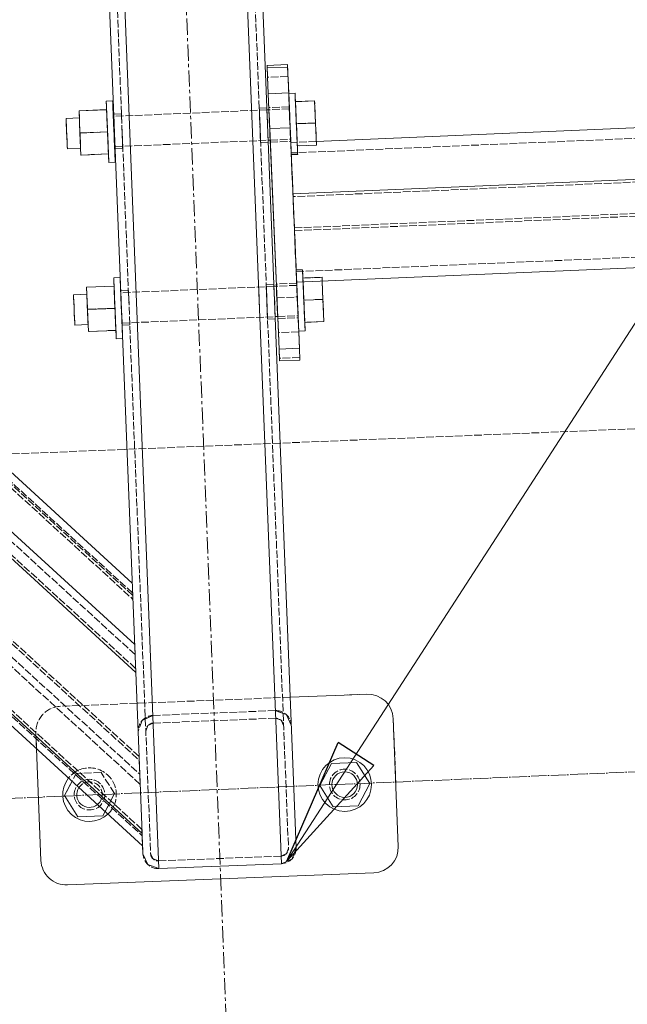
# Model space of a CAD drawing. Header units: millimetres. Extents: x -15129 to 9171, y -18789 to 5877.
# Tile 194 of 256: x -9840 to -9602, y -3154 to -2768. Entities that reach past the tile are written whole.
import ezdxf

# ---------------------------------------------------------------- set-up
doc = ezdxf.new("R2010")
doc.units = ezdxf.units.MM
for name, pattern in [('ACAD_ISO02W100', [15, 12, -3]), ('ACAD_ISO04W100', [30, 24, -3, 0, -3]), ('CENTER', [50.8, 31.75, -6.35, 6.35, -6.35])]:
    doc.linetypes.add(name, pattern=pattern)
for name, color, linetype in [('AS_Belki', 145, 'Continuous'), ('AS_Blachy', 30, 'Continuous'), ('AS_Kotwy', 9, 'Continuous'), ('AS_Sciany betonowe', 252, 'Continuous'), ('AS_Siatki', 72, 'Continuous'), ('AS_Sruby', 9, 'Continuous')]:
    doc.layers.add(name, color=color, linetype=linetype)

msp = doc.modelspace()

# ---------------------------------------------------------------- linework, layer by layer
at = {"color": 5, "linetype": 'CENTER', "lineweight": 13, "ltscale": 0.2}
msp.add_line((-9860.44, -585.01, -8591.48), (-9731.36, -3859.05, 51965.59), dxfattribs=at)
at = {"color": 7, "lineweight": 13}
msp.add_line((-9735.24, -3097.64), (-9540.56, -2796.81), dxfattribs=at)
at = {"color": 0, "linetype": 'ByBlock', "lineweight": -2}
for p, q in [((-9735.24, -3097.64), (-9715.07, -3051.13)), ((-9701.08, -3060.19), (-9715.07, -3051.13)), ((-9701.08, -3060.19), (-9735.24, -3097.64))]:
    msp.add_line(p, q, dxfattribs=at)
at = {"layer": 'AS_Belki', "color": 145, "linetype": 'Continuous', "lineweight": 13, "ltscale": 0.25}
for p, q in [((-9871.9, -1055.89), (-9794.32, -3023.66)), ((-9785.29, -3100.49), (-9865.9, -1055.65)), ((-9737.33, -3098.6), (-9817.94, -1053.76)), ((-9811.94, -1053.52), (-9731.57, -3092.36)), ((-8865.47, -2779.42), (-9723.66, -2815.81)), ((-8851.33, -2798.97), (-9732.8, -2836.34)), ((-9802.94, -2805.17), (-9802.9, -2805.99)), ((-9731.34, -2870.88), (-8849.87, -2833.5)), ((-9799.71, -2887.06), (-9799.71, -2886.95)), ((-9739.73, -2885.23), (-9739.76, -2884.52)), ((-9794.75, -3012.77), (-9886.88, -2928.52)), ((-9795.7, -2988.71), (-9864.3, -2925.98)), ((-9892.93, -2933.48), (-9794.32, -3023.66)), ((-9927.97, -2962.2), (-9791.84, -3086.7)), ((-9930.68, -2964.42), (-9791.65, -3091.57)), ((-9795.54, -2992.74), (-9795.55, -2992.65)), ((-9794.58, -3017.2), (-9794.75, -3012.77)), ((-9794.58, -3017.2), (-9794.32, -3023.66)), ((-9794.32, -3023.66), (-9791.84, -3086.7)), ((-9792.96, -3058.12), (-9792.84, -3061.35)), ((-9792.75, -3063.57), (-9792.84, -3061.35)), ((-9791.84, -3086.7), (-9791.65, -3091.39)), ((-9791.65, -3091.39), (-9791.52, -3094.73)), ((-9791.65, -3091.57), (-9791.65, -3091.39)), ((-9791.52, -3094.73), (-9789.6, -3098.9)), ((-9791.52, -3094.73), (-9789.6, -3098.9)), ((-9733.16, -3096.67), (-9731.57, -3092.36)), ((-9789.6, -3098.9), (-9785.29, -3100.49)), ((-9789.6, -3098.9), (-9785.29, -3100.49)), ((-9785.29, -3100.49), (-9737.33, -3098.6)), ((-9737.33, -3098.6), (-9733.16, -3096.67)), ((-9737.33, -3098.6), (-9733.16, -3096.67))]:
    msp.add_line(p, q, dxfattribs=at)
at = {"layer": 'AS_Belki', "color": 84, "linetype": 'ACAD_ISO02W100', "lineweight": 13, "ltscale": 0.25}
for p, q in [((-9868.9, -1055.77), (-9788.52, -3094.61)), ((-9814.94, -1053.64), (-9734.56, -3092.48)), ((-8854.51, -2783.06), (-9730.98, -2820.22)), ((-8851.28, -2800.05), (-9732.75, -2837.42)), ((-9799.94, -2805.04), (-9802.94, -2805.17)), ((-9802.94, -2805.17), (-9802.91, -2805.89)), ((-9802.74, -2810.15), (-9802.91, -2805.89)), ((-9802.9, -2805.99), (-9802.81, -2808.41)), ((-9799.94, -2805.04), (-9799.91, -2805.76)), ((-9799.91, -2805.86), (-9799.94, -2805.04)), ((-9799.91, -2805.76), (-9799.74, -2810.02)), ((-9742.99, -2802.63), (-9745.99, -2802.75)), ((-9745.95, -2803.58), (-9745.99, -2802.75)), ((-9745.95, -2803.58), (-9745.99, -2802.75)), ((-9745.96, -2803.47), (-9745.99, -2802.75)), ((-9745.79, -2807.73), (-9745.96, -2803.47)), ((-9745.86, -2806), (-9745.95, -2803.58)), ((-9745.86, -2806), (-9745.65, -2811.3)), ((-9742.96, -2803.45), (-9742.99, -2802.63)), ((-9742.96, -2803.34), (-9742.99, -2802.63)), ((-9742.96, -2803.34), (-9742.79, -2807.6)), ((-9742.86, -2805.87), (-9742.96, -2803.45)), ((-9799.74, -2810.02), (-9799.44, -2817.75)), ((-9745.58, -2813.04), (-9745.79, -2807.73)), ((-9745.49, -2815.46), (-9745.65, -2811.3)), ((-9745.45, -2816.28), (-9745.58, -2813.04)), ((-9742.58, -2812.91), (-9742.46, -2816.15)), ((-9732.23, -2849.69), (-8850.78, -2812.31)), ((-9732.2, -2850.77), (-8850.73, -2813.39)), ((-9802.4, -2818.7), (-9802.53, -2815.45)), ((-9799.53, -2815.32), (-9799.4, -2818.57)), ((-9799.43, -2817.85), (-9799.44, -2817.75)), ((-9745.45, -2816.28), (-9745.49, -2815.46)), ((-9745.49, -2815.46), (-9745.48, -2815.56)), ((-9745.45, -2816.28), (-9745.48, -2815.56)), ((-9745.45, -2816.28), (-9742.46, -2816.15)), ((-9742.48, -2815.44), (-9742.49, -2815.33)), ((-9742.46, -2816.15), (-9742.48, -2815.44)), ((-9733.66, -2816.23), (-9732.8, -2836.34)), ((-9731.16, -2816.13), (-9733.65, -2816.23)), ((-9723.66, -2815.81), (-9731.15, -2816.13)), ((-9802.43, -2817.87), (-9802.43, -2817.98)), ((-9802.43, -2817.98), (-9802.4, -2818.7)), ((-9802.4, -2818.7), (-9799.4, -2818.57)), ((-9799.43, -2817.85), (-9799.4, -2818.57)), ((-9732.25, -2849.69), (-9733.49, -2820.33)), ((-9733.49, -2820.33), (-9732.75, -2837.42)), ((-9730.98, -2820.22), (-9733.47, -2820.33)), ((-9731.51, -2866.78), (-8850.04, -2829.4)), ((-9731.51, -2866.78), (-9732.25, -2849.69)), ((-9732.25, -2849.69), (-9732.23, -2849.69)), ((-9732.2, -2850.77), (-9731.34, -2870.87)), ((-9740.27, -2871.71), (-9743.26, -2871.83)), ((-9740.23, -2872.53), (-9740.27, -2871.71)), ((-9740.27, -2871.71), (-9740.24, -2872.43)), ((-9797.21, -2874.12), (-9800.21, -2874.25)), ((-9800.21, -2874.25), (-9800.18, -2875.07)), ((-9800.21, -2874.25), (-9800.18, -2874.97)), ((-9800.02, -2879.23), (-9800.18, -2874.97)), ((-9800.18, -2875.07), (-9800.08, -2877.49)), ((-9797.18, -2874.94), (-9797.21, -2874.12)), ((-9797.19, -2874.84), (-9797.21, -2874.12)), ((-9797.19, -2874.84), (-9797.02, -2879.1)), ((-9797.09, -2877.36), (-9797.18, -2874.94)), ((-9745.76, -2884.67), (-9746.23, -2872.78)), ((-9743.26, -2871.83), (-9743.23, -2872.55)), ((-9743.23, -2872.66), (-9743.26, -2871.83)), ((-9743.07, -2876.81), (-9743.23, -2872.55)), ((-9743.13, -2875.08), (-9743.23, -2872.66)), ((-9742.86, -2882.12), (-9743.14, -2875.08)), ((-9740.24, -2872.43), (-9740.07, -2876.68)), ((-9740.14, -2874.95), (-9740.23, -2872.53)), ((-9799.81, -2884.53), (-9800.02, -2879.23)), ((-9742.76, -2884.54), (-9743.07, -2876.81)), ((-9740.07, -2876.68), (-9739.86, -2881.99)), ((-9799.71, -2886.95), (-9799.87, -2882.8)), ((-9742.73, -2885.36), (-9742.86, -2882.12)), ((-9739.76, -2884.41), (-9739.93, -2880.26)), ((-9739.86, -2881.99), (-9739.73, -2885.23)), ((-9799.68, -2887.78), (-9799.81, -2884.53)), ((-9799.71, -2887.06), (-9799.68, -2887.78)), ((-9796.81, -2884.41), (-9796.68, -2887.65)), ((-9796.71, -2886.93), (-9796.71, -2886.83)), ((-9796.68, -2887.65), (-9796.71, -2886.93)), ((-9742.76, -2884.54), (-9742.76, -2884.64)), ((-9742.76, -2884.64), (-9742.73, -2885.36)), ((-9742.73, -2885.36), (-9739.73, -2885.23)), ((-9739.76, -2884.52), (-9739.76, -2884.41)), ((-9799.68, -2887.78), (-9796.68, -2887.65)), ((-9795.51, -2993.58), (-9894.15, -2903.37)), ((-9794.6, -3016.71), (-9890.86, -2928.67)), ((-9868.27, -2928.49), (-9795.45, -2995.08)), ((-9795.55, -2992.65), (-9866.46, -2927.79)), ((-9793.02, -3056.62), (-9929.2, -2932.09)), ((-9794.38, -3022.15), (-9892.99, -2931.97)), ((-9792.59, -3067.51), (-9933.45, -2938.69)), ((-9915.12, -2951.66), (-9792.75, -3063.57)), ((-9912.09, -2949.18), (-9792.96, -3058.12)), ((-9928.49, -2962.62), (-9791.8, -3087.63)), ((-9791.9, -3085.19), (-9928.04, -2960.69)), ((-9795.69, -2988.89), (-9795.7, -2988.71)), ((-9794.51, -3018.93), (-9794.58, -3017.2)), ((-9787.65, -3040.53), (-9791.82, -3042.46)), ((-9791.82, -3042.46), (-9787.65, -3040.53)), ((-9787.65, -3040.53), (-9739.69, -3038.64)), ((-9736.64, -3039.77), (-9739.69, -3038.64)), ((-9739.69, -3038.64), (-9735.38, -3040.23)), ((-9735.38, -3040.23), (-9736.64, -3039.77)), ((-9733.46, -3044.4), (-9735.38, -3040.23)), ((-9735.38, -3040.23), (-9733.46, -3044.4)), ((-9791.82, -3042.46), (-9793.41, -3046.76)), ((-9790.41, -3046.65), (-9789.62, -3044.49)), ((-9790.41, -3046.65), (-9789.62, -3044.49)), ((-9789.62, -3044.49), (-9787.53, -3043.53)), ((-9789.62, -3044.49), (-9787.53, -3043.53)), ((-9787.53, -3043.53), (-9739.57, -3041.64)), ((-9739.57, -3041.64), (-9737.42, -3042.44)), ((-9739.57, -3041.64), (-9737.42, -3042.43)), ((-9737.42, -3042.43), (-9736.45, -3044.52)), ((-9737.42, -3042.44), (-9736.45, -3044.52)), ((-9793.02, -3056.62), (-9792.96, -3058.12)), ((-9792.84, -3061.35), (-9792.77, -3063.07)), ((-9792.59, -3067.51), (-9792.75, -3063.57)), ((-9791.92, -3084.69), (-9791.52, -3094.73)), ((-9791.8, -3087.63), (-9791.8, -3087.54)), ((-9787.56, -3096.69), (-9788.52, -3094.61)), ((-9735.36, -3094.64), (-9737.44, -3095.6)), ((-9734.56, -3092.48), (-9735.36, -3094.64)), ((-9735.36, -3094.64), (-9734.56, -3092.48)), ((-9785.41, -3097.49), (-9787.56, -3096.69)), ((-9737.44, -3095.6), (-9785.41, -3097.49))]:
    msp.add_line(p, q, dxfattribs=at)
at = {"layer": 'AS_Belki', "color": 84, "linetype": 'ACAD_ISO02W100', "lineweight": 13, "ltscale": 0.25, "extrusion": (6.01321e-16, -2.21748e-16, -1)}
msp.add_arc((9787.42, -3046.53), 6, 357.7424, 87.7424, dxfattribs=at)
at = {"layer": 'AS_Belki', "color": 84, "linetype": 'ACAD_ISO02W100', "lineweight": 13, "ltscale": 0.25, "extrusion": (-2.21748e-16, -6.01321e-16, -1)}
msp.add_arc((9739.45, -3044.64), 6, 87.7424, 177.7424, dxfattribs=at)
at = {"layer": 'AS_Belki', "color": 84, "linetype": 'ACAD_ISO02W100', "lineweight": 13, "ltscale": 0.25}
for centre, start, end in [((-9787.42, -3046.53), 92.2576, 182.2576), ((-9739.45, -3044.64), 2.2576, 92.2576), ((-9785.52, -3094.49), 182.2576, 272.2576), ((-9737.56, -3092.6), 272.2576, 2.2576)]:
    msp.add_arc(centre, 3, start, end, dxfattribs=at)
at = {"layer": 'AS_Belki', "color": 84, "linetype": 'ACAD_ISO02W100', "lineweight": 13, "ltscale": 0.25, "extrusion": (2.21748e-16, 6.01321e-16, -1)}
msp.add_arc((9785.52, -3094.49), 6, 267.7424, 357.7424, dxfattribs=at)
at = {"layer": 'AS_Belki', "color": 84, "linetype": 'ACAD_ISO02W100', "lineweight": 13, "ltscale": 0.25, "extrusion": (-6.01321e-16, 2.21748e-16, -1)}
msp.add_arc((9737.56, -3092.6), 6, 177.7424, 267.7424, dxfattribs=at)
at = {"layer": 'AS_Blachy', "color": 145, "linetype": 'Continuous', "lineweight": 13, "ltscale": 0.25}
for p, q in [((-9742.9, -2787.06), (-9742.95, -2785.9)), ((-9742.95, -2785.9), (-9742.94, -2786.04)), ((-9734.95, -2785.7), (-9742.94, -2786.04)), ((-9742.94, -2786.04), (-9742.75, -2790.67)), ((-9742.9, -2787.06), (-9734.9, -2786.72)), ((-9734.9, -2786.72), (-9734.95, -2785.7)), ((-9734.47, -2796.78), (-9734.9, -2786.72)), ((-9742.46, -2797.12), (-9742.9, -2787.06)), ((-9742.75, -2790.67), (-9742.21, -2803.42)), ((-9742.46, -2797.12), (-9734.47, -2796.78)), ((-9742.2, -2803.2), (-9742.46, -2797.12)), ((-9734.21, -2802.86), (-9734.47, -2796.78)), ((-9742.24, -2802.59), (-9742.21, -2803.31)), ((-9742.22, -2803.06), (-9742.24, -2802.59)), ((-9742.21, -2803.31), (-9742.02, -2807.57)), ((-9741.88, -2810.78), (-9742.2, -2803.2)), ((-9734.02, -2807.38), (-9734.21, -2802.86)), ((-9742.02, -2807.57), (-9741.8, -2812.88)), ((-9733.89, -2810.44), (-9734.02, -2807.38)), ((-9733.89, -2810.44), (-9741.88, -2810.78)), ((-9738.24, -2897.12), (-9741.88, -2810.78)), ((-9741.8, -2812.88), (-9741.66, -2816.12)), ((-9730.24, -2896.78), (-9733.89, -2810.44)), ((-9741.71, -2815.3), (-9739.29, -2872.49)), ((-9741.7, -2815.34), (-9741.69, -2815.4)), ((-9741.66, -2816.12), (-9741.69, -2815.4)), ((-9739.32, -2871.67), (-9739.29, -2872.38)), ((-9739.32, -2871.67), (-9739.3, -2872.13)), ((-9739.29, -2872.38), (-9739.11, -2876.64)), ((-9739.11, -2876.64), (-9738.88, -2881.95)), ((-9738.88, -2881.95), (-9738.75, -2885.19)), ((-9738.79, -2884.39), (-9738.78, -2884.59)), ((-9738.78, -2884.41), (-9738.78, -2884.47)), ((-9738.78, -2884.47), (-9738.75, -2885.19)), ((-9738.78, -2884.59), (-9738.52, -2890.67)), ((-9738.52, -2890.67), (-9738.09, -2900.72)), ((-9738.24, -2897.12), (-9730.24, -2896.78)), ((-9738.04, -2901.75), (-9738.24, -2897.12)), ((-9730.05, -2901.41), (-9730.24, -2896.78)), ((-9738.09, -2900.72), (-9738.04, -2901.75)), ((-9738.04, -2901.75), (-9730.05, -2901.41)), ((-9712.76, -3032.58), (-9733.89, -3033.41)), ((-9703.91, -3032.23), (-9712.76, -3032.58)), ((-9691.56, -3091.79), (-9693.53, -3041.83)), ((-9833.17, -3053.59), (-9831.45, -3097.3)), ((-9821.06, -3106.9), (-9701.16, -3102.17))]:
    msp.add_line(p, q, dxfattribs=at)
at = {"layer": 'AS_Blachy', "color": 84, "linetype": 'ACAD_ISO02W100', "lineweight": 13, "ltscale": 0.25}
for p, q in [((-9734.95, -2785.7), (-9734.75, -2790.33)), ((-9734.75, -2790.33), (-9742.75, -2790.67)), ((-9733.49, -2820.33), (-9734.75, -2790.33)), ((-9734.24, -2802.26), (-9742.24, -2802.59)), ((-9734.24, -2802.26), (-9734.21, -2802.97)), ((-9734.23, -2802.72), (-9734.24, -2802.26)), ((-9742.1, -2805.84), (-9742.22, -2803.06)), ((-9742.21, -2803.42), (-9741.71, -2815.3)), ((-9741.88, -2811.14), (-9742.1, -2805.84)), ((-9734.11, -2805.5), (-9734.23, -2802.72)), ((-9734.21, -2802.97), (-9734.03, -2807.23)), ((-9733.88, -2810.8), (-9734.11, -2805.5)), ((-9734.03, -2807.23), (-9733.81, -2812.54)), ((-9741.88, -2811.14), (-9741.7, -2815.34)), ((-9733.7, -2815), (-9733.88, -2810.8)), ((-9733.81, -2812.54), (-9733.67, -2815.78)), ((-9741.66, -2816.12), (-9733.67, -2815.78)), ((-9733.7, -2815.06), (-9733.7, -2815)), ((-9733.67, -2815.78), (-9733.7, -2815.06)), ((-9731.11, -2876.67), (-9732.25, -2849.69)), ((-9731.33, -2871.33), (-9739.32, -2871.67)), ((-9731.3, -2872.05), (-9731.33, -2871.33)), ((-9731.33, -2871.33), (-9731.31, -2871.79)), ((-9739.3, -2872.13), (-9739.18, -2874.91)), ((-9739.29, -2872.49), (-9739.1, -2877.01)), ((-9739.18, -2874.91), (-9738.96, -2880.21)), ((-9731.19, -2874.57), (-9731.31, -2871.79)), ((-9731.11, -2876.31), (-9731.3, -2872.05)), ((-9730.97, -2879.88), (-9731.19, -2874.57)), ((-9739.1, -2877.01), (-9731.11, -2876.67)), ((-9739.1, -2877.01), (-9738.79, -2884.39)), ((-9730.89, -2881.61), (-9731.11, -2876.31)), ((-9731.11, -2876.67), (-9730.79, -2884.25)), ((-9738.96, -2880.21), (-9738.78, -2884.41)), ((-9730.79, -2884.07), (-9730.97, -2879.88)), ((-9730.75, -2884.85), (-9730.89, -2881.61)), ((-9738.75, -2885.19), (-9730.75, -2884.85)), ((-9730.78, -2884.14), (-9730.79, -2884.07)), ((-9730.79, -2884.25), (-9730.53, -2890.33)), ((-9730.75, -2884.85), (-9730.78, -2884.14)), ((-9730.53, -2890.33), (-9738.52, -2890.67)), ((-9730.53, -2890.33), (-9730.1, -2900.39)), ((-9730.1, -2900.39), (-9738.09, -2900.72)), ((-9730.1, -2900.39), (-9730.05, -2901.41)), ((-9733.89, -3033.41), (-9823.82, -3036.96)), ((-9733.89, -3033.41), (-9736.89, -3033.53)), ((-9703.91, -3032.23), (-9712.76, -3032.58)), ((-9790.85, -3035.66), (-9793.84, -3035.77)), ((-9692.52, -3067.36), (-9693.53, -3041.83)), ((-9833.42, -3047.34), (-9833.33, -3049.65)), ((-9833.42, -3047.34), (-9833.17, -3053.59)), ((-9833.33, -3049.65), (-9833.17, -3053.59))]:
    msp.add_line(p, q, dxfattribs=at)
for centre in [(-9712.53, -3067.6), (-9812.45, -3071.54)]:
    msp.add_circle(centre, 6, dxfattribs=at)
at = {"layer": 'AS_Blachy', "color": 145, "linetype": 'Continuous', "lineweight": 13, "ltscale": 0.25}
for centre, start, end in [((-9703.52, -3042.22), 2.2576, 92.2576), ((-9701.55, -3092.18), 272.2576, 2.2576), ((-9821.46, -3096.91), 182.2576, 272.2576)]:
    msp.add_arc(centre, 10, start, end, dxfattribs=at)
at = {"layer": 'AS_Blachy', "color": 84, "linetype": 'ACAD_ISO02W100', "lineweight": 13, "ltscale": 0.25}
msp.add_arc((-9823.43, -3046.95), 10, 92.2576, 182.2576, dxfattribs=at)
at = {"layer": 'AS_Kotwy', "color": 145, "linetype": 'Continuous', "lineweight": 13, "ltscale": 0.25}
for p, q in [((-9717.76, -3059.31), (-9722.32, -3067.98)), ((-9707.97, -3058.92), (-9717.76, -3059.31)), ((-9702.73, -3067.21), (-9707.97, -3058.92)), ((-9819.28, -3066.3), (-9822.24, -3071.92)), ((-9722.32, -3067.98), (-9717.09, -3076.27)), ((-9707.3, -3075.88), (-9702.73, -3067.21)), ((-9822.24, -3071.92), (-9817.01, -3080.21)), ((-9717.09, -3076.27), (-9707.3, -3075.88)), ((-9817.01, -3080.21), (-9807.22, -3079.82)), ((-9807.22, -3079.82), (-9806.33, -3078.14))]:
    msp.add_line(p, q, dxfattribs=at)
at = {"layer": 'AS_Kotwy', "color": 84, "linetype": 'ACAD_ISO02W100', "lineweight": 13, "ltscale": 0.25}
for p, q in [((-9822.24, -3071.92), (-9817.68, -3063.25)), ((-9817.68, -3063.25), (-9817.93, -3063.73)), ((-9807.89, -3062.86), (-9817.68, -3063.25)), ((-9802.66, -3071.15), (-9807.89, -3062.86)), ((-9802.66, -3071.15), (-9807.22, -3079.82)), ((-9806.33, -3078.14), (-9802.66, -3071.15))]:
    msp.add_line(p, q, dxfattribs=at)
at = {"layer": 'AS_Kotwy', "color": 145, "linetype": 'Continuous', "lineweight": 13, "ltscale": 0.25}
for radius in [10.5, 5]:
    msp.add_circle((-9712.53, -3067.6), radius, dxfattribs=at)
at = {"layer": 'AS_Kotwy', "color": 84, "linetype": 'ACAD_ISO02W100', "lineweight": 13, "ltscale": 0.25}
for radius, start, end in [(10.5, 313.4713, 141.6439), (5, 308.8309, 146.2873)]:
    msp.add_arc((-9812.45, -3071.54), radius, start, end, dxfattribs=at)
at = {"layer": 'AS_Kotwy', "color": 145, "linetype": 'Continuous', "lineweight": 13, "ltscale": 0.25}
for radius, start, end in [(10.5, 141.6439, 313.4713), (5, 146.2873, 308.8309)]:
    msp.add_arc((-9812.45, -3071.54), radius, start, end, dxfattribs=at)
at = {"layer": 'AS_Sciany betonowe', "color": 145, "linetype": 'ACAD_ISO02W100', "lineweight": 13, "ltscale": 0.25}
for p, q in [((-8838.29, -2897.63), (-9737.81, -2933.93)), ((-9798.63, -2936.38), (-9850.62, -2938.48)), ((-9797.76, -2936.35), (-9798.63, -2936.38))]:
    msp.add_line(p, q, dxfattribs=at)
at = {"layer": 'AS_Sciany betonowe', "color": 84, "linetype": 'ACAD_ISO02W100', "lineweight": 13, "ltscale": 0.25}
msp.add_line((-9737.81, -2933.93), (-9798.63, -2936.38), dxfattribs=at)
at = {"layer": 'AS_Siatki', "color": 20, "linetype": 'ACAD_ISO04W100', "lineweight": 13, "ltscale": 0.25}
msp.add_line((-12175.6, -3171.88), (-430.46, -2673.89), dxfattribs=at)
at = {"layer": 'AS_Sruby', "color": 145, "linetype": 'Continuous', "lineweight": 13, "ltscale": 0.25}
for p, q in [((-9731.97, -2796.95), (-9734.46, -2797.05)), ((-9731.96, -2797.03), (-9731.97, -2796.95)), ((-9731.94, -2797.57), (-9731.96, -2797.03)), ((-9731.9, -2798.55), (-9731.94, -2797.57)), ((-9803.4, -2799.97), (-9805.9, -2800.08)), ((-9805.9, -2800.08), (-9805.89, -2800.17)), ((-9805.9, -2800.08), (-9805.88, -2800.46)), ((-9805.89, -2800.17), (-9805.87, -2800.71)), ((-9805.88, -2800.46), (-9805.85, -2801.27)), ((-9805.87, -2800.71), (-9805.83, -2801.69)), ((-9805.85, -2801.27), (-9805.8, -2802.51)), ((-9805.83, -2801.69), (-9805.77, -2803.06)), ((-9803.4, -2800.06), (-9803.4, -2799.97)), ((-9803.37, -2800.6), (-9803.4, -2800.06)), ((-9803.33, -2801.58), (-9803.37, -2800.6)), ((-9803.27, -2802.96), (-9803.33, -2801.58)), ((-9731.84, -2799.93), (-9731.9, -2798.55)), ((-9731.76, -2801.65), (-9731.84, -2799.93)), ((-9724.34, -2799.91), (-9731.83, -2800.23)), ((-9731.82, -2800.27), (-9724.33, -2799.95)), ((-9731.68, -2803.65), (-9731.76, -2801.65)), ((-9724.33, -2799.95), (-9724.34, -2799.91)), ((-9723.96, -2808.63), (-9724.33, -2799.95)), ((-9805.76, -2803.36), (-9816.55, -2803.82)), ((-9816.55, -2803.86), (-9805.76, -2803.4)), ((-9816.55, -2803.82), (-9816.43, -2806.56)), ((-9816.55, -2803.82), (-9816.55, -2803.86)), ((-9816.55, -2803.86), (-9816.18, -2812.54)), ((-9805.8, -2802.51), (-9805.76, -2803.32)), ((-9805.77, -2803.06), (-9805.7, -2804.78)), ((-9805.7, -2804.78), (-9805.61, -2806.78)), ((-9803.2, -2804.68), (-9803.27, -2802.96)), ((-9803.11, -2806.68), (-9803.2, -2804.68)), ((-9802.9, -2805.99), (-9803.14, -2806)), ((-9742.2, -2803.42), (-9742.96, -2803.45)), ((-9731.59, -2805.85), (-9731.68, -2803.65)), ((-9731.49, -2808.17), (-9731.59, -2805.85)), ((-9816.43, -2806.56), (-9821.63, -2806.78)), ((-9821.63, -2806.78), (-9821.6, -2807.54)), ((-9821.63, -2806.78), (-9821.62, -2806.93)), ((-9821.62, -2806.93), (-9821.58, -2807.96)), ((-9821.6, -2807.54), (-9821.53, -2809.09)), ((-9821.58, -2807.96), (-9821.51, -2809.71)), ((-9821.53, -2809.09), (-9821.44, -2811.19)), ((-9821.51, -2809.71), (-9821.41, -2811.92)), ((-9805.61, -2806.78), (-9805.52, -2808.99)), ((-9805.52, -2808.99), (-9805.42, -2811.31)), ((-9803.02, -2808.88), (-9803.11, -2806.68)), ((-9802.92, -2811.2), (-9803.02, -2808.88)), ((-9731.39, -2810.52), (-9731.49, -2808.17)), ((-9731.45, -2808.95), (-9723.96, -2808.63)), ((-9723.6, -2817.28), (-9723.96, -2808.63)), ((-9821.44, -2811.19), (-9821.34, -2813.53)), ((-9821.41, -2811.92), (-9821.32, -2814.26)), ((-9821.34, -2813.53), (-9821.25, -2815.74)), ((-9816.18, -2812.54), (-9805.39, -2812.08)), ((-9816.18, -2812.54), (-9815.81, -2821.19)), ((-9805.42, -2811.31), (-9805.32, -2813.66)), ((-9805.32, -2813.66), (-9805.22, -2815.94)), ((-9802.82, -2813.55), (-9802.92, -2811.2)), ((-9802.72, -2815.84), (-9802.82, -2813.55)), ((-9731.29, -2812.81), (-9731.39, -2810.52)), ((-9731.2, -2814.95), (-9731.29, -2812.81)), ((-9821.32, -2814.26), (-9821.23, -2816.36)), ((-9821.25, -2815.74), (-9821.18, -2817.49)), ((-9821.23, -2816.36), (-9821.16, -2817.91)), ((-9821.18, -2817.49), (-9821.13, -2818.52)), ((-9805.22, -2815.94), (-9805.13, -2818.08)), ((-9802.63, -2817.97), (-9802.72, -2815.84)), ((-9742.49, -2815.33), (-9741.7, -2815.3)), ((-9731.12, -2816.85), (-9731.2, -2814.95)), ((-9731.05, -2818.45), (-9731.12, -2816.85)), ((-9731.09, -2817.6), (-9723.6, -2817.28)), ((-9821.16, -2817.91), (-9821.13, -2818.67)), ((-9821.13, -2818.67), (-9815.93, -2818.45)), ((-9821.13, -2818.52), (-9821.13, -2818.67)), ((-9815.93, -2818.45), (-9815.82, -2821.15)), ((-9815.82, -2821.15), (-9815.81, -2821.19)), ((-9815.81, -2821.19), (-9805.02, -2820.73)), ((-9805.13, -2818.08), (-9805.05, -2819.99)), ((-9805.05, -2819.99), (-9804.98, -2821.59)), ((-9805.02, -2820.76), (-9805.01, -2821.03)), ((-9805.01, -2821.03), (-9804.95, -2822.41)), ((-9804.98, -2821.59), (-9804.93, -2822.82)), ((-9802.64, -2817.88), (-9802.43, -2817.87)), ((-9802.55, -2819.88), (-9802.63, -2817.97)), ((-9802.49, -2821.48), (-9802.55, -2819.88)), ((-9802.43, -2822.71), (-9802.49, -2821.48)), ((-9733.45, -2820.98), (-9730.95, -2820.88)), ((-9731, -2819.68), (-9731.05, -2818.45)), ((-9730.97, -2820.5), (-9731, -2819.68)), ((-9730.95, -2820.88), (-9730.97, -2820.5)), ((-9804.95, -2822.41), (-9804.91, -2823.39)), ((-9804.93, -2822.82), (-9804.9, -2823.64)), ((-9804.91, -2823.39), (-9804.89, -2823.93)), ((-9804.9, -2823.64), (-9804.88, -2824.01)), ((-9804.89, -2823.93), (-9804.88, -2824.01)), ((-9804.88, -2824.01), (-9802.38, -2823.91)), ((-9802.4, -2823.53), (-9802.43, -2822.71)), ((-9802.38, -2823.91), (-9802.4, -2823.53)), ((-9800.48, -2869.05), (-9802.98, -2869.15)), ((-9802.98, -2869.15), (-9802.98, -2869.24)), ((-9802.98, -2869.15), (-9802.97, -2869.53)), ((-9802.98, -2869.24), (-9802.95, -2869.78)), ((-9802.97, -2869.53), (-9802.93, -2870.35)), ((-9802.95, -2869.78), (-9802.91, -2870.76)), ((-9802.93, -2870.35), (-9802.88, -2871.58)), ((-9802.91, -2870.76), (-9802.85, -2872.13)), ((-9802.88, -2871.58), (-9802.85, -2872.39)), ((-9800.48, -2869.13), (-9800.48, -2869.05)), ((-9800.45, -2869.67), (-9800.48, -2869.13)), ((-9800.41, -2870.65), (-9800.45, -2869.67)), ((-9800.35, -2872.03), (-9800.41, -2870.65)), ((-9728.76, -2872.72), (-9728.85, -2870.77)), ((-9721.04, -2877.7), (-9721.35, -2870.45)), ((-9802.84, -2872.44), (-9813.63, -2872.89)), ((-9813.63, -2872.93), (-9802.84, -2872.47)), ((-9813.63, -2872.89), (-9813.52, -2875.64)), ((-9813.63, -2872.89), (-9813.63, -2872.93)), ((-9813.63, -2872.93), (-9813.26, -2881.61)), ((-9802.85, -2872.13), (-9802.78, -2873.86)), ((-9802.78, -2873.86), (-9802.69, -2875.86)), ((-9800.28, -2873.75), (-9800.35, -2872.03)), ((-9800.2, -2875.75), (-9800.28, -2873.75)), ((-9800.18, -2875.07), (-9800.22, -2875.07)), ((-9739.28, -2872.49), (-9740.23, -2872.53)), ((-9728.67, -2874.92), (-9728.76, -2872.72)), ((-9728.57, -2877.24), (-9728.67, -2874.92)), ((-9813.51, -2875.64), (-9818.71, -2875.86)), ((-9818.71, -2875.86), (-9818.68, -2876.62)), ((-9818.71, -2875.86), (-9818.71, -2876)), ((-9818.71, -2876), (-9818.66, -2877.03)), ((-9818.68, -2876.62), (-9818.61, -2878.17)), ((-9818.66, -2877.03), (-9818.59, -2878.78)), ((-9818.61, -2878.17), (-9818.52, -2880.27)), ((-9818.59, -2878.78), (-9818.5, -2880.99)), ((-9813.33, -2880.05), (-9813.42, -2877.95)), ((-9802.69, -2875.86), (-9802.6, -2878.06)), ((-9802.6, -2878.06), (-9802.5, -2880.38)), ((-9800.1, -2877.95), (-9800.2, -2875.75)), ((-9800, -2880.27), (-9800.1, -2877.95)), ((-9728.47, -2879.59), (-9728.57, -2877.24)), ((-9728.54, -2878.02), (-9721.04, -2877.7)), ((-9720.68, -2886.35), (-9721.04, -2877.7)), ((-9818.52, -2880.27), (-9818.43, -2882.6)), ((-9818.5, -2880.99), (-9818.4, -2883.33)), ((-9818.43, -2882.6), (-9818.33, -2884.81)), ((-9818.4, -2883.33), (-9818.31, -2885.43)), ((-9813.23, -2882.38), (-9813.33, -2880.05)), ((-9813.26, -2881.61), (-9802.47, -2881.16)), ((-9813.26, -2881.61), (-9812.89, -2890.26)), ((-9813.13, -2884.59), (-9813.23, -2882.38)), ((-9802.5, -2880.38), (-9802.4, -2882.73)), ((-9802.4, -2882.73), (-9802.3, -2885.01)), ((-9799.9, -2882.62), (-9800, -2880.27)), ((-9799.81, -2884.91), (-9799.9, -2882.62)), ((-9728.37, -2881.88), (-9728.47, -2879.59)), ((-9728.28, -2884.02), (-9728.37, -2881.88)), ((-9818.33, -2884.81), (-9818.26, -2886.57)), ((-9818.31, -2885.43), (-9818.24, -2886.98)), ((-9818.26, -2886.57), (-9818.22, -2887.59)), ((-9818.24, -2886.98), (-9818.21, -2887.74)), ((-9813.13, -2884.59), (-9813.06, -2886.35)), ((-9802.3, -2885.01), (-9802.21, -2887.15)), ((-9802.21, -2887.15), (-9802.13, -2889.06)), ((-9799.72, -2887.05), (-9799.81, -2884.91)), ((-9799.64, -2888.95), (-9799.72, -2887.05)), ((-9739.76, -2884.41), (-9738.78, -2884.37)), ((-9728.2, -2885.92), (-9728.28, -2884.02)), ((-9728.14, -2887.52), (-9728.2, -2885.92)), ((-9728.17, -2886.67), (-9720.68, -2886.35)), ((-9818.22, -2887.59), (-9818.21, -2887.74)), ((-9818.21, -2887.74), (-9813.01, -2887.52)), ((-9813.01, -2887.52), (-9813.02, -2887.37)), ((-9813.01, -2887.52), (-9812.9, -2890.22)), ((-9812.9, -2890.22), (-9812.89, -2890.26)), ((-9812.89, -2890.26), (-9802.1, -2889.8)), ((-9802.13, -2889.06), (-9802.07, -2890.66)), ((-9802.11, -2889.83), (-9802.09, -2890.1)), ((-9802.09, -2890.1), (-9802.04, -2891.48)), ((-9802.07, -2890.66), (-9802.01, -2891.89)), ((-9799.58, -2890.32), (-9799.64, -2888.95)), ((-9730.53, -2890.06), (-9728.03, -2889.95)), ((-9728.08, -2888.76), (-9728.14, -2887.52)), ((-9728.05, -2889.58), (-9728.08, -2888.76)), ((-9728.03, -2889.95), (-9728.05, -2889.58)), ((-9802.04, -2891.48), (-9801.99, -2892.46)), ((-9802.01, -2891.89), (-9801.98, -2892.71)), ((-9801.99, -2892.46), (-9801.97, -2893)), ((-9801.98, -2892.71), (-9801.97, -2893.09)), ((-9801.97, -2893.09), (-9799.47, -2892.98)), ((-9801.97, -2893), (-9801.97, -2893.09))]:
    msp.add_line(p, q, dxfattribs=at)
at = {"layer": 'AS_Sruby', "color": 84, "linetype": 'ACAD_ISO02W100', "lineweight": 13, "ltscale": 0.25}
for p, q in [((-9734.46, -2797.05), (-9734.46, -2797.14)), ((-9734.46, -2797.05), (-9734.45, -2797.43)), ((-9734.46, -2797.14), (-9734.44, -2797.68)), ((-9734.45, -2797.43), (-9734.42, -2798.25)), ((-9734.44, -2797.68), (-9734.39, -2798.66)), ((-9734.42, -2798.25), (-9734.36, -2799.48)), ((-9731.95, -2797.32), (-9731.97, -2796.95)), ((-9731.92, -2798.14), (-9731.95, -2797.32)), ((-9731.87, -2799.37), (-9731.92, -2798.14)), ((-9803.38, -2800.35), (-9803.4, -2799.97)), ((-9803.35, -2801.17), (-9803.38, -2800.35)), ((-9803.3, -2802.4), (-9803.35, -2801.17)), ((-9734.39, -2798.66), (-9734.34, -2800.03)), ((-9734.36, -2799.48), (-9734.3, -2801.08)), ((-9734.34, -2800.03), (-9734.26, -2801.75)), ((-9734.3, -2801.08), (-9734.25, -2802.22)), ((-9734.26, -2801.75), (-9734.18, -2803.76)), ((-9734.25, -2802.22), (-9734.22, -2802.99)), ((-9731.8, -2800.97), (-9731.87, -2799.37)), ((-9731.83, -2800.23), (-9731.46, -2808.88)), ((-9731.83, -2800.23), (-9731.82, -2800.27)), ((-9731.82, -2800.27), (-9731.46, -2808.95)), ((-9731.72, -2802.88), (-9731.8, -2800.97)), ((-9723.97, -2808.56), (-9724.34, -2799.91)), ((-9805.76, -2803.32), (-9805.73, -2804.11)), ((-9805.39, -2812.01), (-9805.76, -2803.36)), ((-9805.76, -2803.4), (-9805.76, -2803.36)), ((-9805.02, -2820.69), (-9805.76, -2803.4)), ((-9805.73, -2804.11), (-9805.65, -2806.01)), ((-9805.65, -2806.01), (-9805.56, -2808.15)), ((-9803.23, -2804), (-9803.3, -2802.4)), ((-9803.15, -2805.91), (-9803.23, -2804)), ((-9803.06, -2808.05), (-9803.15, -2805.91)), ((-9803.14, -2806), (-9803.11, -2806.76)), ((-9803.14, -2806), (-9803.14, -2806.15)), ((-9803.14, -2806.15), (-9803.1, -2807.17)), ((-9742.96, -2803.45), (-9802.9, -2805.99)), ((-9734.21, -2803.08), (-9742.2, -2803.42)), ((-9734.21, -2803.07), (-9734.22, -2802.99)), ((-9734.21, -2803.07), (-9734.13, -2805.12)), ((-9734.18, -2803.84), (-9734.21, -2803.08)), ((-9734.2, -2803.22), (-9734.21, -2803.08)), ((-9734.16, -2804.25), (-9734.2, -2803.22)), ((-9734.18, -2803.76), (-9734.08, -2805.96)), ((-9734.11, -2805.39), (-9734.18, -2803.84)), ((-9734.09, -2806), (-9734.16, -2804.25)), ((-9734.13, -2805.12), (-9734.03, -2807.41)), ((-9734.02, -2807.49), (-9734.11, -2805.39)), ((-9733.99, -2808.21), (-9734.09, -2806)), ((-9734.08, -2805.96), (-9733.99, -2808.28)), ((-9731.63, -2805.02), (-9731.72, -2802.88)), ((-9731.53, -2807.3), (-9731.63, -2805.02)), ((-9816.43, -2806.56), (-9816.18, -2812.47)), ((-9816.4, -2807.32), (-9816.43, -2806.56)), ((-9816.43, -2806.71), (-9816.43, -2806.56)), ((-9816.38, -2807.74), (-9816.43, -2806.71)), ((-9816.33, -2808.87), (-9816.4, -2807.32)), ((-9816.31, -2809.49), (-9816.38, -2807.74)), ((-9816.24, -2810.97), (-9816.33, -2808.87)), ((-9816.22, -2811.7), (-9816.31, -2809.49)), ((-9805.56, -2808.15), (-9805.46, -2810.44)), ((-9803.11, -2806.76), (-9803.04, -2808.31)), ((-9803.1, -2807.17), (-9803.02, -2808.92)), ((-9802.96, -2810.33), (-9803.06, -2808.05)), ((-9803.04, -2808.31), (-9802.96, -2810.41)), ((-9803.02, -2808.92), (-9802.93, -2811.14)), ((-9734.03, -2807.41), (-9733.93, -2809.76)), ((-9733.92, -2809.82), (-9734.02, -2807.49)), ((-9733.89, -2810.55), (-9733.99, -2808.21)), ((-9733.99, -2808.28), (-9733.89, -2810.63)), ((-9733.93, -2809.76), (-9733.83, -2812.08)), ((-9733.83, -2812.03), (-9733.92, -2809.82)), ((-9731.43, -2809.65), (-9731.53, -2807.3)), ((-9723.97, -2808.56), (-9731.46, -2808.88)), ((-9731.46, -2808.88), (-9731.09, -2817.56)), ((-9731.46, -2808.95), (-9731.09, -2817.6)), ((-9731.33, -2811.97), (-9731.43, -2809.65)), ((-9723.6, -2817.24), (-9723.97, -2808.56)), ((-9816.14, -2813.31), (-9816.24, -2810.97)), ((-9816.12, -2814.03), (-9816.22, -2811.7)), ((-9805.39, -2812.01), (-9816.18, -2812.47)), ((-9816.18, -2812.47), (-9815.93, -2818.45)), ((-9816.05, -2815.52), (-9816.14, -2813.31)), ((-9805.46, -2810.44), (-9805.36, -2812.79)), ((-9805.02, -2820.73), (-9805.39, -2812.08)), ((-9805.36, -2812.79), (-9805.26, -2815.11)), ((-9802.86, -2812.68), (-9802.96, -2810.33)), ((-9802.96, -2810.41), (-9802.86, -2812.75)), ((-9802.93, -2811.14), (-9802.83, -2813.47)), ((-9802.77, -2815), (-9802.86, -2812.68)), ((-9802.86, -2812.75), (-9802.76, -2814.96)), ((-9802.83, -2813.47), (-9802.74, -2815.57)), ((-9733.8, -2812.65), (-9733.89, -2810.55)), ((-9733.89, -2810.63), (-9733.79, -2812.91)), ((-9733.75, -2813.79), (-9733.83, -2812.03)), ((-9733.83, -2812.08), (-9733.74, -2814.28)), ((-9733.74, -2814.2), (-9733.8, -2812.65)), ((-9733.79, -2812.91), (-9733.7, -2815.05)), ((-9733.71, -2814.81), (-9733.75, -2813.79)), ((-9731.24, -2814.18), (-9731.33, -2811.97)), ((-9816.03, -2816.14), (-9816.12, -2814.03)), ((-9815.98, -2817.27), (-9816.05, -2815.52)), ((-9815.96, -2817.69), (-9816.03, -2816.14)), ((-9815.93, -2818.3), (-9815.98, -2817.27)), ((-9815.93, -2818.45), (-9815.96, -2817.69)), ((-9805.26, -2815.11), (-9805.17, -2817.31)), ((-9805.17, -2817.31), (-9805.08, -2819.31)), ((-9802.67, -2817.2), (-9802.77, -2815)), ((-9802.76, -2814.96), (-9802.69, -2816.71)), ((-9802.74, -2815.57), (-9802.67, -2817.12)), ((-9802.69, -2816.71), (-9802.65, -2817.74)), ((-9802.67, -2817.12), (-9802.64, -2817.88)), ((-9802.59, -2819.2), (-9802.67, -2817.2)), ((-9802.65, -2817.74), (-9802.64, -2817.88)), ((-9802.43, -2817.87), (-9742.49, -2815.33)), ((-9741.7, -2815.3), (-9733.71, -2814.96)), ((-9733.71, -2814.96), (-9733.74, -2814.2)), ((-9733.74, -2814.28), (-9733.71, -2814.98)), ((-9733.71, -2814.96), (-9733.71, -2814.81)), ((-9733.71, -2814.98), (-9733.67, -2815.81)), ((-9733.7, -2815.05), (-9733.62, -2816.96)), ((-9733.67, -2815.81), (-9733.65, -2816.28)), ((-9733.65, -2816.28), (-9733.58, -2818)), ((-9733.62, -2816.96), (-9733.55, -2818.56)), ((-9731.15, -2816.18), (-9731.24, -2814.18)), ((-9731.08, -2817.9), (-9731.15, -2816.18)), ((-9723.6, -2817.24), (-9731.09, -2817.56)), ((-9731.09, -2817.56), (-9731.09, -2817.6)), ((-9723.6, -2817.28), (-9723.6, -2817.24)), ((-9815.93, -2818.45), (-9815.93, -2818.3)), ((-9805.02, -2820.69), (-9815.82, -2821.15)), ((-9805.08, -2819.31), (-9805.02, -2820.76)), ((-9805.02, -2820.73), (-9805.02, -2820.69)), ((-9802.51, -2820.93), (-9802.59, -2819.2)), ((-9802.45, -2822.3), (-9802.51, -2820.93)), ((-9733.58, -2818), (-9733.52, -2819.38)), ((-9733.55, -2818.56), (-9733.5, -2819.79)), ((-9733.52, -2819.38), (-9733.48, -2820.36)), ((-9733.5, -2819.79), (-9733.46, -2820.61)), ((-9733.45, -2820.9), (-9733.48, -2820.36)), ((-9733.46, -2820.61), (-9733.45, -2820.98)), ((-9733.45, -2820.9), (-9733.45, -2820.98)), ((-9731.02, -2819.27), (-9731.08, -2817.9)), ((-9730.98, -2820.25), (-9731.02, -2819.27)), ((-9730.96, -2820.79), (-9730.98, -2820.25)), ((-9730.95, -2820.88), (-9730.96, -2820.79)), ((-9802.41, -2823.28), (-9802.45, -2822.3)), ((-9802.39, -2823.82), (-9802.41, -2823.28)), ((-9802.38, -2823.91), (-9802.39, -2823.82)), ((-9731.55, -2866.12), (-9731.54, -2866.21)), ((-9731.55, -2866.12), (-9731.53, -2866.5)), ((-9729.05, -2866.02), (-9731.54, -2866.12)), ((-9731.54, -2866.21), (-9731.52, -2866.75)), ((-9731.53, -2866.5), (-9731.5, -2867.32)), ((-9731.48, -2867.73), (-9731.52, -2866.75)), ((-9731.5, -2867.32), (-9731.45, -2868.55)), ((-9731.48, -2867.73), (-9731.42, -2869.11)), ((-9729.05, -2866.1), (-9729.05, -2866.02)), ((-9729.03, -2866.39), (-9729.05, -2866.02)), ((-9729.02, -2866.65), (-9729.05, -2866.1)), ((-9729, -2867.21), (-9729.03, -2866.39)), ((-9729.02, -2866.67), (-9729.02, -2866.65)), ((-9728.98, -2867.62), (-9729.02, -2866.67)), ((-9728.95, -2868.45), (-9729, -2867.21)), ((-9728.92, -2869), (-9728.98, -2867.62)), ((-9800.47, -2869.42), (-9800.48, -2869.05)), ((-9800.43, -2870.24), (-9800.47, -2869.42)), ((-9800.38, -2871.47), (-9800.43, -2870.24)), ((-9800.31, -2873.08), (-9800.38, -2871.47)), ((-9731.45, -2868.55), (-9731.38, -2870.15)), ((-9731.42, -2869.11), (-9731.35, -2870.83)), ((-9731.38, -2870.15), (-9731.33, -2871.3)), ((-9731.35, -2870.83), (-9731.26, -2872.83)), ((-9731.33, -2871.3), (-9731.3, -2872.06)), ((-9728.88, -2870.05), (-9728.95, -2868.45)), ((-9728.85, -2870.72), (-9728.92, -2869)), ((-9721.42, -2868.98), (-9728.91, -2869.3)), ((-9728.91, -2869.34), (-9721.41, -2869.02)), ((-9728.91, -2869.3), (-9728.85, -2870.77)), ((-9728.91, -2869.3), (-9728.91, -2869.34)), ((-9728.91, -2869.34), (-9728.85, -2870.77)), ((-9728.8, -2871.95), (-9728.88, -2870.05)), ((-9728.85, -2870.77), (-9728.85, -2870.72)), ((-9728.85, -2870.77), (-9728.55, -2877.95)), ((-9728.85, -2870.77), (-9728.18, -2886.63)), ((-9721.05, -2877.63), (-9721.42, -2868.98)), ((-9721.41, -2869.02), (-9721.42, -2868.98)), ((-9721.35, -2870.45), (-9721.41, -2869.02)), ((-9802.85, -2872.39), (-9802.81, -2873.18)), ((-9802.48, -2881.08), (-9802.84, -2872.44)), ((-9802.84, -2872.47), (-9802.84, -2872.44)), ((-9802.47, -2881.16), (-9802.84, -2872.47)), ((-9802.81, -2873.18), (-9802.73, -2875.09)), ((-9802.73, -2875.09), (-9802.64, -2877.22)), ((-9800.23, -2874.98), (-9800.31, -2873.08)), ((-9800.14, -2877.12), (-9800.23, -2874.98)), ((-9800.23, -2875.07), (-9800.19, -2875.83)), ((-9800.23, -2875.07), (-9800.22, -2875.22)), ((-9800.22, -2875.22), (-9800.18, -2876.24)), ((-9740.23, -2872.53), (-9800.18, -2875.07)), ((-9731.29, -2872.15), (-9739.28, -2872.49)), ((-9731.3, -2872.15), (-9731.21, -2874.2)), ((-9731.26, -2872.91), (-9731.29, -2872.15)), ((-9731.29, -2872.29), (-9731.29, -2872.15)), ((-9731.24, -2873.32), (-9731.29, -2872.29)), ((-9731.26, -2872.83), (-9731.17, -2875.03)), ((-9731.19, -2874.46), (-9731.26, -2872.91)), ((-9731.17, -2875.07), (-9731.24, -2873.32)), ((-9731.21, -2874.2), (-9731.11, -2876.48)), ((-9731.1, -2876.56), (-9731.19, -2874.46)), ((-9731.17, -2875.03), (-9731.07, -2877.35)), ((-9731.08, -2877.29), (-9731.17, -2875.07)), ((-9728.71, -2874.09), (-9728.8, -2871.95)), ((-9728.61, -2876.38), (-9728.71, -2874.09)), ((-9813.52, -2875.64), (-9813.27, -2881.54)), ((-9813.48, -2876.4), (-9813.51, -2875.64)), ((-9813.51, -2875.78), (-9813.51, -2875.64)), ((-9813.47, -2876.81), (-9813.51, -2875.78)), ((-9813.42, -2877.95), (-9813.48, -2876.4)), ((-9813.39, -2878.56), (-9813.47, -2876.81)), ((-9813.3, -2880.77), (-9813.39, -2878.56)), ((-9802.64, -2877.22), (-9802.54, -2879.51)), ((-9800.19, -2875.83), (-9800.13, -2877.38)), ((-9800.18, -2876.24), (-9800.1, -2878)), ((-9800.05, -2879.4), (-9800.14, -2877.12)), ((-9800.13, -2877.38), (-9800.04, -2879.48)), ((-9800.1, -2878), (-9800.01, -2880.21)), ((-9799.95, -2881.75), (-9800.05, -2879.4)), ((-9800.04, -2879.48), (-9799.94, -2881.82)), ((-9731.11, -2876.48), (-9731.01, -2878.83)), ((-9731, -2878.89), (-9731.1, -2876.56)), ((-9730.98, -2879.62), (-9731.08, -2877.29)), ((-9731.07, -2877.35), (-9730.97, -2879.7)), ((-9731.01, -2878.83), (-9730.91, -2881.15)), ((-9730.91, -2881.11), (-9731, -2878.89)), ((-9728.51, -2878.72), (-9728.61, -2876.38)), ((-9721.05, -2877.63), (-9728.55, -2877.95)), ((-9728.54, -2878.02), (-9728.17, -2886.67)), ((-9728.42, -2881.05), (-9728.51, -2878.72)), ((-9720.68, -2886.31), (-9721.05, -2877.63)), ((-9813.2, -2883.11), (-9813.3, -2880.77)), ((-9802.48, -2881.08), (-9813.27, -2881.54)), ((-9813.27, -2881.54), (-9813.01, -2887.52)), ((-9813.11, -2885.21), (-9813.2, -2883.11)), ((-9802.44, -2881.86), (-9802.54, -2879.51)), ((-9802.11, -2889.77), (-9802.48, -2881.08)), ((-9802.1, -2889.8), (-9802.47, -2881.16)), ((-9802.44, -2881.86), (-9802.35, -2884.18)), ((-9800.01, -2880.21), (-9799.91, -2882.54)), ((-9799.85, -2884.07), (-9799.95, -2881.75)), ((-9799.94, -2881.82), (-9799.85, -2884.03)), ((-9799.91, -2882.54), (-9799.82, -2884.65)), ((-9730.89, -2881.72), (-9730.98, -2879.62)), ((-9730.97, -2879.7), (-9730.87, -2881.99)), ((-9730.84, -2882.86), (-9730.91, -2881.11)), ((-9730.91, -2881.15), (-9730.82, -2883.35)), ((-9730.82, -2883.27), (-9730.89, -2881.72)), ((-9730.87, -2881.99), (-9730.78, -2884.12)), ((-9730.79, -2883.89), (-9730.84, -2882.86)), ((-9730.79, -2884.03), (-9730.82, -2883.27)), ((-9728.32, -2883.25), (-9728.42, -2881.05)), ((-9728.24, -2885.25), (-9728.32, -2883.25)), ((-9813.04, -2886.76), (-9813.11, -2885.21)), ((-9813.02, -2887.37), (-9813.06, -2886.35)), ((-9813.01, -2887.52), (-9813.04, -2886.76)), ((-9802.35, -2884.18), (-9802.25, -2886.38)), ((-9802.25, -2886.38), (-9802.17, -2888.38)), ((-9799.85, -2884.03), (-9799.77, -2885.78)), ((-9799.75, -2886.28), (-9799.85, -2884.07)), ((-9799.82, -2884.65), (-9799.76, -2886.19)), ((-9799.77, -2885.78), (-9799.73, -2886.81)), ((-9799.76, -2886.19), (-9799.72, -2886.95)), ((-9799.67, -2888.28), (-9799.75, -2886.28)), ((-9799.73, -2886.81), (-9799.72, -2886.95)), ((-9799.71, -2886.95), (-9739.76, -2884.41)), ((-9738.78, -2884.37), (-9730.79, -2884.03)), ((-9730.82, -2883.35), (-9730.79, -2884.06)), ((-9730.79, -2884.03), (-9730.79, -2883.89)), ((-9730.79, -2884.06), (-9730.76, -2884.88)), ((-9730.78, -2884.12), (-9730.7, -2886.03)), ((-9730.76, -2884.88), (-9730.73, -2885.35)), ((-9730.73, -2885.35), (-9730.66, -2887.08)), ((-9730.7, -2886.03), (-9730.63, -2887.63)), ((-9730.66, -2887.08), (-9730.6, -2888.45)), ((-9728.16, -2886.97), (-9728.24, -2885.25)), ((-9720.68, -2886.31), (-9728.18, -2886.63)), ((-9728.18, -2886.63), (-9728.17, -2886.67)), ((-9728.1, -2888.35), (-9728.16, -2886.97)), ((-9720.68, -2886.35), (-9720.68, -2886.31)), ((-9802.11, -2889.77), (-9812.9, -2890.22)), ((-9802.17, -2888.38), (-9802.11, -2889.83)), ((-9802.1, -2889.8), (-9802.11, -2889.77)), ((-9799.6, -2890), (-9799.67, -2888.28)), ((-9799.54, -2891.37), (-9799.6, -2890)), ((-9799.57, -2890.55), (-9799.58, -2890.32)), ((-9799.52, -2891.79), (-9799.57, -2890.55)), ((-9730.63, -2887.63), (-9730.58, -2888.86)), ((-9730.6, -2888.45), (-9730.56, -2889.43)), ((-9730.58, -2888.86), (-9730.55, -2889.68)), ((-9730.56, -2889.43), (-9730.54, -2889.97)), ((-9730.55, -2889.68), (-9730.53, -2890.06)), ((-9730.54, -2889.97), (-9730.53, -2890.06)), ((-9728.06, -2889.32), (-9728.1, -2888.35)), ((-9728.04, -2889.87), (-9728.06, -2889.32)), ((-9728.03, -2889.95), (-9728.04, -2889.87)), ((-9799.5, -2892.35), (-9799.54, -2891.37)), ((-9799.48, -2892.61), (-9799.52, -2891.79)), ((-9799.47, -2892.89), (-9799.5, -2892.35)), ((-9799.47, -2892.98), (-9799.48, -2892.61)), ((-9799.47, -2892.98), (-9799.47, -2892.89))]:
    msp.add_line(p, q, dxfattribs=at)

doc.saveas('drawing.dxf')
